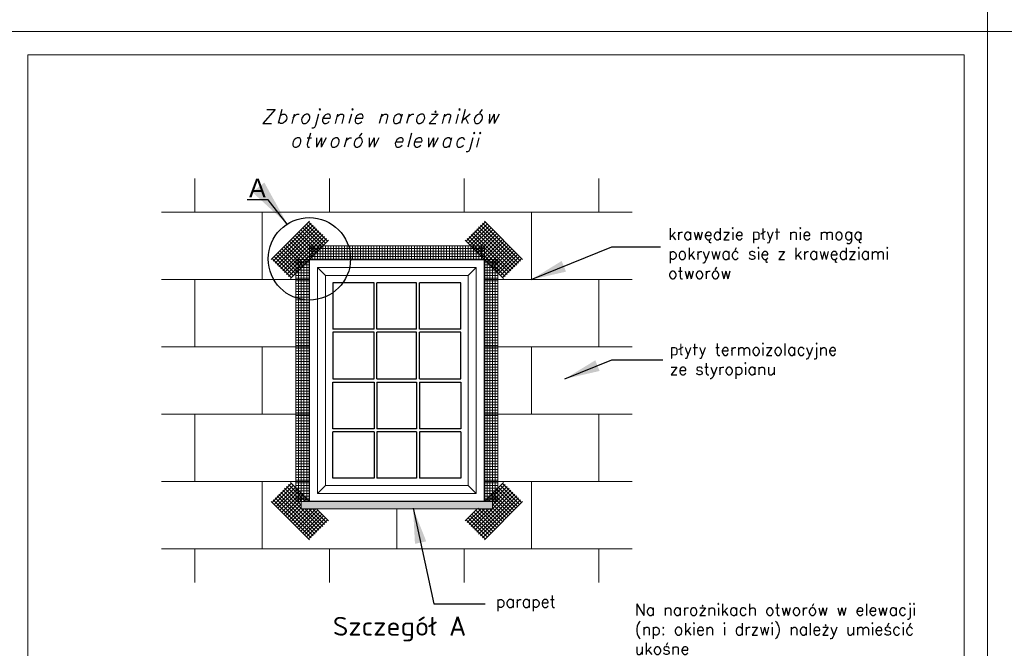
# Model space of a CAD drawing. Header units: millimetres. Extents: x 0 to 152651, y 46550 to 81081.
# Tile 39 of 109: x 137048 to 139151, y 51172 to 52514. Entities that reach past the tile are written whole.
import ezdxf

# ---------------------------------------------------------------- set-up
doc = ezdxf.new("R2010")
doc.units = ezdxf.units.MM
doc.linetypes.add('ACAD_ISO02W100', pattern=[15, 12, -3])
for name, color, linetype, lineweight in [('cienka', 3, 'Continuous', 18), ('linia', 100, 'Continuous', 25), ('przerywa', 100, 'ACAD_ISO02W100', 5)]:
    doc.layers.add(name, color=color, linetype=linetype, lineweight=lineweight)
doc.styles.get("Standard").update_dxf_attribs({"font": 'GOTHIC.TTF'})
doc.styles.add('style1', font='simplex.shx')
doc.styles.add('tekst', font='segoeui.ttf', dxfattribs={"height": 20})
doc.dimstyles.new('RBCT DIM 20', dxfattribs={"dimtxt": 40, "dimasz": 50, "dimexe": 2.5, "dimexo": 150, "dimgap": 25, "dimtad": 1, "dimdec": 0, "dimzin": 1, "dimtxsty": 'style1', "dimcen": 50, "dimclrd": 8, "dimclre": 8, "dimclrt": 2, "dimadec": 0, "dimazin": 0, "dimtfac": 1, "dimtdec": 0, "dimtmove": 0, "dimatfit": 3, "dimfxl": 1, "dimarcsym": 0})

msp = doc.modelspace()

# ---------------------------------------------------------------- hatches: boundary and pattern name
at = {"true_color": 0x000000}
h = msp.add_hatch(dxfattribs=at)
h.set_pattern_fill('DOTS', color=18, scale=1.5, angle=45, style=0)
h.set_pattern_definition([(45, (177181.7184, 44116.1667), (-0.84189901, 2.52569703), [0, -2.38125])])
h.paths.add_polyline_path([(137649.728, 51485.209), (137649.745, 51470.209), (138057.963, 51470.209), (138057.963, 51485.209)])

# ---------------------------------------------------------------- linework, layer by layer
at = {"color": 18, "true_color": 0x000000}
for p, q in [((137717.356, 51952.334), (137717.356, 51853.273)), ((137805.245, 51952.334), (137717.356, 51952.334)), ((137805.245, 51853.273), (137805.245, 51952.334)), ((137895.695, 51952.334), (137811.408, 51952.334)), ((137811.408, 51853.273), (137811.408, 51952.334)), ((137895.695, 51853.273), (137895.695, 51952.334)), ((137901.859, 51853.273), (137901.859, 51952.334)), ((137990.356, 51952.334), (137901.859, 51952.334)), ((137990.356, 51853.273), (137990.356, 51952.334)), ((137805.245, 51853.273), (137717.356, 51853.273)), ((137717.356, 51846.909), (137717.356, 51747.584)), ((137805.245, 51846.909), (137717.356, 51846.909)), ((137805.245, 51747.584), (137805.245, 51846.909)), ((137895.695, 51853.273), (137811.408, 51853.273)), ((137811.408, 51747.584), (137811.408, 51846.909)), ((137895.695, 51846.909), (137811.408, 51846.909)), ((137895.695, 51747.584), (137895.695, 51846.909)), ((137990.356, 51853.273), (137901.859, 51853.273)), ((137901.859, 51747.584), (137901.859, 51846.909)), ((137990.356, 51846.909), (137901.859, 51846.909)), ((137990.356, 51747.584), (137990.356, 51846.909)), ((137717.356, 51747.584), (137805.245, 51747.584)), ((137717.356, 51641.009), (137717.356, 51740.334)), ((137717.356, 51740.334), (137805.245, 51740.334)), ((137805.245, 51740.334), (137805.245, 51641.009)), ((137811.408, 51747.584), (137895.695, 51747.584)), ((137811.408, 51740.334), (137895.695, 51740.334)), ((137811.408, 51740.334), (137811.408, 51641.009)), ((137895.695, 51740.334), (137895.695, 51641.009)), ((137901.859, 51747.584), (137990.356, 51747.584)), ((137901.859, 51740.334), (137901.859, 51641.009)), ((137901.859, 51740.334), (137990.356, 51740.334)), ((137990.356, 51740.334), (137990.356, 51641.009)), ((137805.245, 51641.009), (137717.356, 51641.009)), ((137717.356, 51535.584), (137717.356, 51634.645)), ((137805.245, 51634.645), (137717.356, 51634.645)), ((137805.245, 51634.645), (137805.245, 51535.584)), ((137895.695, 51641.009), (137811.408, 51641.009)), ((137895.695, 51634.645), (137811.408, 51634.645)), ((137811.408, 51634.645), (137811.408, 51535.584)), ((137895.695, 51634.645), (137895.695, 51535.584)), ((137990.356, 51641.009), (137901.859, 51641.009)), ((137901.859, 51634.645), (137901.859, 51535.584)), ((137990.356, 51634.645), (137901.859, 51634.645)), ((137990.356, 51634.645), (137990.356, 51535.584)), ((137805.245, 51535.584), (137717.356, 51535.584)), ((137895.695, 51535.584), (137811.408, 51535.584)), ((137990.356, 51535.584), (137901.859, 51535.584)), ((138065.728, 51485.209), (138040.728, 51485.209)), ((138057.963, 51485.209), (138057.963, 51483.828)), ((138065.728, 51485.209), (138057.963, 51485.209))]:
    msp.add_line(p, q, dxfattribs=at)
at = {"layer": 'cienka', "color": 18, "true_color": 0x000000}
for p, q in [((139115.372, 55459.514), (139115.372, 52489.514)), ((139115.372, 52489.514), (139115.372, 55459.514)), ((139115.372, 52489.514), (139115.372, 55459.514)), ((137015.372, 52489.514), (139115.372, 52489.514)), ((137015.372, 52489.514), (139115.372, 52489.514)), ((139115.372, 52489.514), (139115.372, 49519.514)), ((139115.372, 49519.514), (139115.372, 52489.514)), ((139115.372, 52489.514), (141215.372, 52489.514)), ((139115.372, 52489.514), (141215.372, 52489.514)), ((139115.372, 49519.514), (139115.372, 52489.514)), ((137065.372, 52439.514), (139065.372, 52439.514)), ((137065.372, 49569.514), (137065.372, 52439.514)), ((139065.372, 52439.514), (139065.372, 49569.514))]:
    msp.add_line(p, q, dxfattribs=at)
at = {"layer": 'linia', "color": 18, "lineweight": 5, "true_color": 0x000000}
for p, q in [((137422.603, 52103.334), (137422.603, 52175.209)), ((137422.603, 52175.209), (137422.603, 52103.334)), ((137710.103, 52175.209), (137710.103, 52103.334)), ((137710.103, 52103.334), (137710.103, 52175.209)), ((137710.103, 52175.209), (137710.103, 52103.334)), ((137997.603, 52103.334), (137997.603, 52175.209)), ((137997.603, 52175.209), (137997.603, 52103.334)), ((137997.603, 52175.209), (137997.603, 52103.334)), ((138285.103, 52103.334), (138285.103, 52175.209)), ((138285.103, 52175.209), (138285.103, 52103.334)), ((137351.481, 52103.334), (137710.103, 52103.334)), ((137566.353, 51959.584), (137566.353, 52103.334)), ((137853.853, 52103.334), (137566.353, 52103.334)), ((137853.853, 52103.334), (137566.353, 52103.334)), ((137566.353, 52103.334), (137853.853, 52103.334)), ((137710.103, 52103.334), (137997.603, 52103.334)), ((137710.103, 52103.334), (137997.603, 52103.334)), ((138141.353, 52103.334), (137853.853, 52103.334)), ((138141.353, 52103.334), (137853.853, 52103.334)), ((137853.853, 52103.334), (138141.353, 52103.334)), ((138356.225, 52103.334), (137997.603, 52103.334)), ((137997.603, 52103.334), (138285.103, 52103.334)), ((138141.353, 52103.334), (138141.353, 51959.584)), ((137666.978, 52002.709), (137666.978, 52031.459)), ((137666.978, 52002.709), (137638.228, 52002.709)), ((137666.978, 51996.959), (137638.228, 51996.959)), ((137666.978, 51991.209), (137638.228, 51991.209)), ((137666.978, 52002.709), (137666.978, 51485.209)), ((137666.978, 52002.709), (137666.978, 51485.209)), ((138040.728, 52002.709), (137666.978, 52002.709)), ((138040.728, 51485.209), (138040.728, 52002.709)), ((137666.978, 51985.459), (137638.228, 51985.459)), ((137684.228, 51985.459), (137701.478, 51968.209)), ((138023.478, 51985.459), (138006.228, 51968.209)), ((137351.481, 51959.584), (137666.978, 51959.584)), ((137422.603, 51815.834), (137422.603, 51959.584)), ((138356.225, 51959.584), (138040.728, 51959.584)), ((138285.103, 51815.834), (138285.103, 51959.584)), ((138285.103, 51959.584), (138285.103, 51815.834)), ((137666.978, 51815.834), (137351.481, 51815.834)), ((137566.353, 51672.084), (137566.353, 51815.834)), ((138040.728, 51815.834), (138356.225, 51815.834)), ((138285.103, 51815.834), (138040.728, 51815.834)), ((138040.728, 51815.834), (138141.353, 51815.834)), ((138141.353, 51815.834), (138141.353, 51672.084)), ((137351.481, 51672.084), (137666.978, 51672.084)), ((137422.603, 51528.334), (137422.603, 51672.084)), ((137666.978, 51672.084), (137566.353, 51672.084)), ((137666.978, 51672.084), (137566.353, 51672.084)), ((138356.225, 51672.084), (138040.728, 51672.084)), ((138040.728, 51672.084), (138285.103, 51672.084)), ((138141.353, 51672.084), (138040.728, 51672.084)), ((138141.353, 51672.084), (138040.728, 51672.084)), ((138285.103, 51672.084), (138285.103, 51528.334)), ((138285.103, 51528.334), (138285.103, 51672.084)), ((137666.978, 51528.334), (137351.481, 51528.334)), ((137566.353, 51384.584), (137566.353, 51528.334)), ((138040.728, 51528.334), (138356.225, 51528.334)), ((138285.103, 51528.334), (138040.728, 51528.334)), ((138040.728, 51528.334), (138141.353, 51528.334)), ((138141.353, 51528.334), (138141.353, 51384.584)), ((137684.228, 51502.459), (137701.478, 51519.709)), ((138023.478, 51502.459), (138006.228, 51519.709)), ((137666.978, 51485.209), (138040.728, 51485.209)), ((137666.978, 51485.209), (138040.728, 51485.209)), ((137853.853, 51384.584), (137853.853, 51470.209)), ((137853.853, 51470.209), (137853.853, 51384.584)), ((137351.481, 51384.584), (137710.103, 51384.584)), ((137422.603, 51312.709), (137422.603, 51384.584)), ((137422.603, 51384.584), (137422.603, 51312.709)), ((137853.853, 51384.584), (137566.353, 51384.584)), ((137853.853, 51384.584), (137566.353, 51384.584)), ((137710.103, 51384.584), (137997.603, 51384.584)), ((137710.103, 51384.584), (137997.603, 51384.584)), ((137710.103, 51312.709), (137710.103, 51384.584)), ((137710.103, 51384.584), (137710.103, 51312.709)), ((137710.103, 51312.709), (137710.103, 51384.584)), ((138141.353, 51384.584), (137853.853, 51384.584)), ((138141.353, 51384.584), (137853.853, 51384.584)), ((138356.225, 51384.584), (137997.603, 51384.584)), ((137997.603, 51384.584), (138285.103, 51384.584)), ((137997.603, 51312.709), (137997.603, 51384.584)), ((137997.603, 51312.709), (137997.603, 51384.584)), ((137997.603, 51384.584), (137997.603, 51312.709)), ((138285.103, 51312.709), (138285.103, 51384.584)), ((138285.103, 51384.584), (138285.103, 51312.709))]:
    msp.add_line(p, q, dxfattribs=at)
at = {"layer": 'linia', "color": 18, "lineweight": 0, "true_color": 0x000000}
for p, q in [((137666.978, 52084.026), (137585.661, 52002.709)), ((137671.044, 52079.96), (137589.727, 51998.643)), ((137675.11, 52075.895), (137593.793, 51994.577)), ((137656.831, 52073.879), (137697.49, 52033.22)), ((137660.897, 52077.945), (137701.555, 52037.286)), ((137664.963, 52082.011), (137705.621, 52041.352)), ((138042.744, 52082.011), (138002.085, 52041.352)), ((138046.809, 52077.945), (138006.151, 52037.286)), ((138050.875, 52073.879), (138010.217, 52033.22)), ((138032.596, 52075.895), (138113.914, 51994.577)), ((138036.662, 52079.96), (138117.98, 51998.643)), ((138040.728, 52084.026), (138122.045, 52002.709)), ((137679.176, 52071.829), (137597.858, 51990.511)), ((137683.242, 52067.763), (137601.924, 51986.445)), ((137687.307, 52063.697), (137605.99, 51982.38)), ((137687.307, 52063.697), (137605.99, 51982.38)), ((137691.373, 52059.631), (137610.056, 51978.314)), ((137695.439, 52055.565), (137614.122, 51974.248)), ((137699.505, 52051.499), (137618.188, 51970.182)), ((137636.502, 52053.55), (137677.16, 52012.891)), ((137640.567, 52057.616), (137681.226, 52016.957)), ((137644.633, 52061.681), (137685.292, 52021.023)), ((137648.699, 52065.747), (137689.358, 52025.089)), ((137652.765, 52069.813), (137693.424, 52029.155)), ((138008.201, 52051.499), (138089.518, 51970.182)), ((138012.267, 52055.565), (138093.584, 51974.248)), ((138054.941, 52069.813), (138014.283, 52029.155)), ((138016.333, 52059.631), (138097.65, 51978.314)), ((138059.007, 52065.747), (138018.348, 52025.089)), ((138020.399, 52063.697), (138101.716, 51982.38)), ((138020.399, 52063.697), (138101.716, 51982.38)), ((138063.073, 52061.681), (138022.414, 52021.023)), ((138024.465, 52067.763), (138105.782, 51986.445)), ((138067.139, 52057.616), (138026.48, 52016.957)), ((138028.53, 52071.829), (138109.848, 51990.511)), ((138071.205, 52053.55), (138030.546, 52012.891)), ((137616.172, 52033.22), (137656.831, 51992.562)), ((137620.238, 52037.286), (137660.897, 51996.628)), ((137703.571, 52047.433), (137622.254, 51966.116)), ((137624.304, 52041.352), (137664.963, 52000.693)), ((137707.637, 52043.368), (137626.319, 51962.05)), ((137707.637, 52043.368), (137626.319, 51962.05)), ((137628.37, 52045.418), (137669.028, 52004.759)), ((137632.436, 52049.484), (137673.094, 52008.825)), ((137666.978, 52031.459), (138040.728, 52031.459)), ((137672.728, 52002.709), (137672.728, 52031.459)), ((137678.478, 52002.709), (137678.478, 52031.459)), ((137684.228, 52002.709), (137684.228, 52031.459)), ((137689.978, 52002.709), (137689.978, 52031.459)), ((137695.728, 52002.709), (137695.728, 52031.459)), ((137695.728, 52002.709), (137695.728, 52031.459)), ((137701.478, 52002.709), (137701.478, 52031.459)), ((137707.228, 52002.709), (137707.228, 52031.459)), ((137712.978, 52002.709), (137712.978, 52031.459)), ((137718.728, 52002.709), (137718.728, 52031.459)), ((137724.478, 52002.709), (137724.478, 52031.459)), ((137724.478, 52002.709), (137724.478, 52031.459)), ((137730.228, 52002.709), (137730.228, 52031.459)), ((137735.978, 52002.709), (137735.978, 52031.459)), ((137741.728, 52002.709), (137741.728, 52031.459)), ((137747.478, 52002.709), (137747.478, 52031.459)), ((137753.228, 52002.709), (137753.228, 52031.459)), ((137753.228, 52002.709), (137753.228, 52031.459)), ((137758.978, 52002.709), (137758.978, 52031.459)), ((137764.728, 52002.709), (137764.728, 52031.459)), ((137770.478, 52002.709), (137770.478, 52031.459)), ((137776.228, 52002.709), (137776.228, 52031.459)), ((137781.978, 52002.709), (137781.978, 52031.459)), ((137781.978, 52002.709), (137781.978, 52031.459)), ((137787.728, 52002.709), (137787.728, 52031.459)), ((137793.478, 52002.709), (137793.478, 52031.459)), ((137799.228, 52002.709), (137799.228, 52031.459)), ((137804.978, 52002.709), (137804.978, 52031.459)), ((137810.728, 52002.709), (137810.728, 52031.459)), ((137810.728, 52002.709), (137810.728, 52031.459)), ((137816.478, 52002.709), (137816.478, 52031.459)), ((137822.228, 52002.709), (137822.228, 52031.459)), ((137827.978, 52002.709), (137827.978, 52031.459)), ((137833.728, 52002.709), (137833.728, 52031.459)), ((137839.478, 52002.709), (137839.478, 52031.459)), ((137839.478, 52002.709), (137839.478, 52031.459)), ((137845.228, 52002.709), (137845.228, 52031.459)), ((137850.978, 52002.709), (137850.978, 52031.459)), ((137856.728, 52002.709), (137856.728, 52031.459)), ((137862.478, 52002.709), (137862.478, 52031.459)), ((137868.228, 52002.709), (137868.228, 52031.459)), ((137868.228, 52002.709), (137868.228, 52031.459)), ((137873.978, 52002.709), (137873.978, 52031.459)), ((137879.728, 52002.709), (137879.728, 52031.459)), ((137885.478, 52002.709), (137885.478, 52031.459)), ((137891.228, 52002.709), (137891.228, 52031.459)), ((137896.978, 52002.709), (137896.978, 52031.459)), ((137896.978, 52002.709), (137896.978, 52031.459)), ((137902.728, 52002.709), (137902.728, 52031.459)), ((137908.478, 52002.709), (137908.478, 52031.459)), ((137914.228, 52002.709), (137914.228, 52031.459)), ((137919.978, 52002.709), (137919.978, 52031.459)), ((137919.978, 52002.709), (137919.978, 52031.459)), ((137925.728, 52002.709), (137925.728, 52031.459)), ((137925.728, 52002.709), (137925.728, 52031.459)), ((137925.728, 52002.709), (137925.728, 52031.459)), ((137931.478, 52002.709), (137931.478, 52031.459)), ((137931.478, 52002.709), (137931.478, 52031.459)), ((137937.228, 52002.709), (137937.228, 52031.459)), ((137937.228, 52002.709), (137937.228, 52031.459)), ((137942.978, 52002.709), (137942.978, 52031.459)), ((137942.978, 52002.709), (137942.978, 52031.459)), ((137948.728, 52002.709), (137948.728, 52031.459)), ((137948.728, 52002.709), (137948.728, 52031.459)), ((137948.728, 52002.709), (137948.728, 52031.459)), ((137954.478, 52002.709), (137954.478, 52031.459)), ((137954.478, 52002.709), (137954.478, 52031.459)), ((137954.478, 52002.709), (137954.478, 52031.459)), ((137960.228, 52002.709), (137960.228, 52031.459)), ((137960.228, 52002.709), (137960.228, 52031.459)), ((137965.978, 52002.709), (137965.978, 52031.459)), ((137965.978, 52002.709), (137965.978, 52031.459)), ((137971.728, 52002.709), (137971.728, 52031.459)), ((137971.728, 52002.709), (137971.728, 52031.459)), ((137977.478, 52002.709), (137977.478, 52031.459)), ((137977.478, 52002.709), (137977.478, 52031.459)), ((137977.478, 52002.709), (137977.478, 52031.459)), ((137983.228, 52002.709), (137983.228, 52031.459)), ((137983.228, 52002.709), (137983.228, 52031.459)), ((137983.228, 52002.709), (137983.228, 52031.459)), ((137988.978, 52002.709), (137988.978, 52031.459)), ((137988.978, 52002.709), (137988.978, 52031.459)), ((137994.728, 52002.709), (137994.728, 52031.459)), ((137994.728, 52002.709), (137994.728, 52031.459)), ((138000.069, 52043.368), (138081.387, 51962.05)), ((138000.069, 52043.368), (138081.387, 51962.05)), ((138000.478, 52002.709), (138000.478, 52031.459)), ((138000.478, 52002.709), (138000.478, 52031.459)), ((138004.135, 52047.433), (138085.453, 51966.116)), ((138006.228, 52002.709), (138006.228, 52031.459)), ((138006.228, 52002.709), (138006.228, 52031.459)), ((138006.228, 52002.709), (138006.228, 52031.459)), ((138011.978, 52002.709), (138011.978, 52031.459)), ((138011.978, 52002.709), (138011.978, 52031.459)), ((138017.728, 52002.709), (138017.728, 52031.459)), ((138023.478, 52002.709), (138023.478, 52031.459)), ((138029.228, 52002.709), (138029.228, 52031.459)), ((138075.27, 52049.484), (138034.612, 52008.825)), ((138034.978, 52002.709), (138034.978, 52031.459)), ((138079.336, 52045.418), (138038.678, 52004.759)), ((138040.728, 52002.709), (138040.728, 52031.459)), ((138083.402, 52041.352), (138042.744, 52000.693)), ((138087.468, 52037.286), (138046.809, 51996.628)), ((138091.534, 52033.22), (138050.875, 51992.562)), ((137595.843, 52012.891), (137636.502, 51972.232)), ((137599.909, 52016.957), (137640.567, 51976.298)), ((137603.975, 52021.023), (137644.633, 51980.364)), ((137608.041, 52025.089), (137648.699, 51984.43)), ((137612.106, 52029.155), (137652.765, 51988.496)), ((137666.978, 52025.709), (138040.728, 52025.709)), ((137666.978, 52019.959), (138040.728, 52019.959)), ((137666.978, 52014.209), (138040.728, 52014.209)), ((138095.6, 52029.155), (138054.941, 51988.496)), ((138099.666, 52025.089), (138059.007, 51984.43)), ((138103.732, 52021.023), (138063.073, 51980.364)), ((138107.797, 52016.957), (138067.139, 51976.298)), ((138111.863, 52012.891), (138071.205, 51972.232)), ((137587.711, 52004.759), (137628.37, 51964.101)), ((137591.777, 52008.825), (137632.436, 51968.167)), ((137638.228, 52002.709), (137638.228, 51485.209)), ((137643.978, 52002.709), (137643.978, 51485.209)), ((137649.728, 52002.709), (137649.728, 51485.209)), ((137655.478, 52002.709), (137655.478, 51485.209)), ((137661.228, 52002.709), (137661.228, 51485.209)), ((137666.978, 52008.459), (138040.728, 52008.459)), ((138040.728, 52002.709), (138069.478, 52002.709)), ((138040.728, 51996.959), (138069.478, 51996.959)), ((138040.728, 51991.209), (138069.478, 51991.209)), ((138046.478, 52002.709), (138046.478, 51485.209)), ((138052.228, 52002.709), (138052.228, 51485.209)), ((138057.978, 52002.709), (138057.978, 51485.209)), ((138063.728, 52002.709), (138063.728, 51485.209)), ((138069.478, 52002.709), (138069.478, 51485.209)), ((138115.929, 52008.825), (138075.27, 51968.167)), ((138119.995, 52004.759), (138079.336, 51964.101)), ((137666.978, 51979.709), (137638.228, 51979.709)), ((137666.978, 51973.959), (137638.228, 51973.959)), ((137666.978, 51973.959), (137638.228, 51973.959)), ((137666.978, 51968.209), (137638.228, 51968.209)), ((138040.728, 51985.459), (138069.478, 51985.459)), ((138040.728, 51979.709), (138069.478, 51979.709)), ((138040.728, 51973.959), (138069.478, 51973.959)), ((138040.728, 51973.959), (138069.478, 51973.959)), ((138040.728, 51968.209), (138069.478, 51968.209)), ((137666.978, 51962.459), (137638.228, 51962.459)), ((137666.978, 51956.709), (137638.228, 51956.709)), ((137666.978, 51950.959), (137638.228, 51950.959)), ((138040.728, 51962.459), (138069.478, 51962.459)), ((138040.728, 51956.709), (138069.478, 51956.709)), ((138040.728, 51950.959), (138069.478, 51950.959)), ((137666.978, 51945.209), (137638.228, 51945.209)), ((137666.978, 51945.209), (137638.228, 51945.209)), ((137666.978, 51939.459), (137638.228, 51939.459)), ((137666.978, 51933.709), (137638.228, 51933.709)), ((137666.978, 51927.959), (137638.228, 51927.959)), ((138040.728, 51945.209), (138069.478, 51945.209)), ((138040.728, 51945.209), (138069.478, 51945.209)), ((138040.728, 51939.459), (138069.478, 51939.459)), ((138040.728, 51933.709), (138069.478, 51933.709)), ((138040.728, 51927.959), (138069.478, 51927.959)), ((137666.978, 51922.209), (137638.228, 51922.209)), ((137666.978, 51916.459), (137638.228, 51916.459)), ((137666.978, 51916.459), (137638.228, 51916.459)), ((137666.978, 51910.709), (137638.228, 51910.709)), ((137666.978, 51904.959), (137638.228, 51904.959)), ((138040.728, 51922.209), (138069.478, 51922.209)), ((138040.728, 51916.459), (138069.478, 51916.459)), ((138040.728, 51916.459), (138069.478, 51916.459)), ((138040.728, 51910.709), (138069.478, 51910.709)), ((138040.728, 51904.959), (138069.478, 51904.959)), ((137666.978, 51899.209), (137638.228, 51899.209)), ((137666.978, 51893.459), (137638.228, 51893.459)), ((137666.978, 51887.709), (137638.228, 51887.709)), ((137666.978, 51887.709), (137638.228, 51887.709)), ((138040.728, 51899.209), (138069.478, 51899.209)), ((138040.728, 51893.459), (138069.478, 51893.459)), ((138040.728, 51887.709), (138069.478, 51887.709)), ((138040.728, 51887.709), (138069.478, 51887.709)), ((137666.978, 51881.959), (137638.228, 51881.959)), ((137666.978, 51876.209), (137638.228, 51876.209)), ((137666.978, 51870.459), (137638.228, 51870.459)), ((137666.978, 51864.709), (137638.228, 51864.709)), ((138040.728, 51881.959), (138069.478, 51881.959)), ((138040.728, 51876.209), (138069.478, 51876.209)), ((138040.728, 51870.459), (138069.478, 51870.459)), ((138040.728, 51864.709), (138069.478, 51864.709)), ((137666.978, 51858.959), (137638.228, 51858.959)), ((137666.978, 51858.959), (137638.228, 51858.959)), ((137666.978, 51853.209), (137638.228, 51853.209)), ((137666.978, 51847.459), (137638.228, 51847.459)), ((137666.978, 51841.709), (137638.228, 51841.709)), ((138040.728, 51858.959), (138069.478, 51858.959)), ((138040.728, 51858.959), (138069.478, 51858.959)), ((138040.728, 51853.209), (138069.478, 51853.209)), ((138040.728, 51847.459), (138069.478, 51847.459)), ((138040.728, 51841.709), (138069.478, 51841.709)), ((137666.978, 51835.959), (137638.228, 51835.959)), ((137666.978, 51830.209), (137638.228, 51830.209)), ((137666.978, 51830.209), (137638.228, 51830.209)), ((137666.978, 51824.459), (137638.228, 51824.459)), ((138040.728, 51835.959), (138069.478, 51835.959)), ((138040.728, 51830.209), (138069.478, 51830.209)), ((138040.728, 51830.209), (138069.478, 51830.209)), ((138040.728, 51824.459), (138069.478, 51824.459)), ((137666.978, 51818.709), (137638.228, 51818.709)), ((137666.978, 51812.959), (137638.228, 51812.959)), ((137666.978, 51807.209), (137638.228, 51807.209)), ((137666.978, 51801.459), (137638.228, 51801.459)), ((137666.978, 51801.459), (137638.228, 51801.459)), ((138040.728, 51818.709), (138069.478, 51818.709)), ((138040.728, 51812.959), (138069.478, 51812.959)), ((138040.728, 51807.209), (138069.478, 51807.209)), ((138040.728, 51801.459), (138069.478, 51801.459)), ((138040.728, 51801.459), (138069.478, 51801.459)), ((137666.978, 51795.709), (137638.228, 51795.709)), ((137666.978, 51789.959), (137638.228, 51789.959)), ((137666.978, 51784.209), (137638.228, 51784.209)), ((137666.978, 51778.459), (137638.228, 51778.459)), ((138040.728, 51795.709), (138069.478, 51795.709)), ((138040.728, 51789.959), (138069.478, 51789.959)), ((138040.728, 51784.209), (138069.478, 51784.209)), ((138040.728, 51778.459), (138069.478, 51778.459)), ((137666.978, 51772.709), (137638.228, 51772.709)), ((137666.978, 51772.709), (137638.228, 51772.709)), ((137666.978, 51766.959), (137638.228, 51766.959)), ((137666.978, 51761.209), (137638.228, 51761.209)), ((138040.728, 51772.709), (138069.478, 51772.709)), ((138040.728, 51772.709), (138069.478, 51772.709)), ((138040.728, 51766.959), (138069.478, 51766.959)), ((138040.728, 51761.209), (138069.478, 51761.209)), ((137666.978, 51755.459), (137638.228, 51755.459)), ((137666.978, 51749.709), (137638.228, 51749.709)), ((137666.978, 51743.959), (137638.228, 51743.959)), ((137666.978, 51743.959), (137638.228, 51743.959)), ((137666.978, 51738.209), (137638.228, 51738.209)), ((138040.728, 51755.459), (138069.478, 51755.459)), ((138040.728, 51749.709), (138069.478, 51749.709)), ((138040.728, 51743.959), (138069.478, 51743.959)), ((138040.728, 51743.959), (138069.478, 51743.959)), ((138040.728, 51738.209), (138069.478, 51738.209)), ((137666.978, 51732.459), (137638.228, 51732.459)), ((137666.978, 51726.709), (137638.228, 51726.709)), ((137666.978, 51720.959), (137638.228, 51720.959)), ((137666.978, 51715.209), (137638.228, 51715.209)), ((137666.978, 51715.209), (137638.228, 51715.209)), ((138040.728, 51732.459), (138069.478, 51732.459)), ((138040.728, 51726.709), (138069.478, 51726.709)), ((138040.728, 51720.959), (138069.478, 51720.959)), ((138040.728, 51715.209), (138069.478, 51715.209)), ((138040.728, 51715.209), (138069.478, 51715.209)), ((137666.978, 51709.459), (137638.228, 51709.459)), ((137666.978, 51703.709), (137638.228, 51703.709)), ((137666.978, 51697.959), (137638.228, 51697.959)), ((138040.728, 51709.459), (138069.478, 51709.459)), ((138040.728, 51703.709), (138069.478, 51703.709)), ((138040.728, 51697.959), (138069.478, 51697.959)), ((137666.978, 51692.209), (137638.228, 51692.209)), ((137666.978, 51686.459), (137638.228, 51686.459)), ((137666.978, 51686.459), (137638.228, 51686.459)), ((137666.978, 51680.709), (137638.228, 51680.709)), ((137666.978, 51674.959), (137638.228, 51674.959)), ((138040.728, 51692.209), (138069.478, 51692.209)), ((138040.728, 51686.459), (138069.478, 51686.459)), ((138040.728, 51686.459), (138069.478, 51686.459)), ((138040.728, 51680.709), (138069.478, 51680.709)), ((138040.728, 51674.959), (138069.478, 51674.959)), ((137666.978, 51669.209), (137638.228, 51669.209)), ((137666.978, 51663.459), (137638.228, 51663.459)), ((137666.978, 51657.709), (137638.228, 51657.709)), ((137666.978, 51657.709), (137638.228, 51657.709)), ((137666.978, 51651.959), (137638.228, 51651.959)), ((138040.728, 51669.209), (138069.478, 51669.209)), ((138040.728, 51663.459), (138069.478, 51663.459)), ((138040.728, 51657.709), (138069.478, 51657.709)), ((138040.728, 51657.709), (138069.478, 51657.709)), ((138040.728, 51651.959), (138069.478, 51651.959)), ((137666.978, 51646.209), (137638.228, 51646.209)), ((137666.978, 51640.459), (137638.228, 51640.459)), ((137666.978, 51634.709), (137638.228, 51634.709)), ((138040.728, 51646.209), (138069.478, 51646.209)), ((138040.728, 51640.459), (138069.478, 51640.459)), ((138040.728, 51634.709), (138069.478, 51634.709)), ((137666.978, 51628.959), (137638.228, 51628.959)), ((137666.978, 51628.959), (137638.228, 51628.959)), ((137666.978, 51623.209), (137638.228, 51623.209)), ((137666.978, 51617.459), (137638.228, 51617.459)), ((137666.978, 51611.709), (137638.228, 51611.709)), ((138040.728, 51628.959), (138069.478, 51628.959)), ((138040.728, 51628.959), (138069.478, 51628.959)), ((138040.728, 51623.209), (138069.478, 51623.209)), ((138040.728, 51617.459), (138069.478, 51617.459)), ((138040.728, 51611.709), (138069.478, 51611.709)), ((137666.978, 51605.959), (137638.228, 51605.959)), ((137666.978, 51600.209), (137638.228, 51600.209)), ((137666.978, 51600.209), (137638.228, 51600.209)), ((137666.978, 51594.459), (137638.228, 51594.459)), ((137666.978, 51588.709), (137638.228, 51588.709)), ((138040.728, 51605.959), (138069.478, 51605.959)), ((138040.728, 51600.209), (138069.478, 51600.209)), ((138040.728, 51600.209), (138069.478, 51600.209)), ((138040.728, 51594.459), (138069.478, 51594.459)), ((138040.728, 51588.709), (138069.478, 51588.709)), ((137666.978, 51582.959), (137638.228, 51582.959)), ((137666.978, 51577.209), (137638.228, 51577.209)), ((137666.978, 51571.459), (137638.228, 51571.459)), ((137666.978, 51571.459), (137638.228, 51571.459)), ((138040.728, 51582.959), (138069.478, 51582.959)), ((138040.728, 51577.209), (138069.478, 51577.209)), ((138040.728, 51571.459), (138069.478, 51571.459)), ((138040.728, 51571.459), (138069.478, 51571.459)), ((137666.978, 51565.709), (137638.228, 51565.709)), ((137666.978, 51559.959), (137638.228, 51559.959)), ((137666.978, 51554.209), (137638.228, 51554.209)), ((137666.978, 51548.459), (137638.228, 51548.459)), ((138040.728, 51565.709), (138069.478, 51565.709)), ((138040.728, 51559.959), (138069.478, 51559.959)), ((138040.728, 51554.209), (138069.478, 51554.209)), ((138040.728, 51548.459), (138069.478, 51548.459)), ((137666.978, 51485.209), (137626.319, 51525.868)), ((137666.978, 51485.209), (137626.319, 51525.868)), ((137666.978, 51542.709), (137638.228, 51542.709)), ((137666.978, 51542.709), (137638.228, 51542.709)), ((137666.978, 51536.959), (137638.228, 51536.959)), ((137666.978, 51531.209), (137638.228, 51531.209)), ((138040.728, 51542.709), (138069.478, 51542.709)), ((138040.728, 51542.709), (138069.478, 51542.709)), ((138040.728, 51536.959), (138069.478, 51536.959)), ((138040.728, 51531.209), (138069.478, 51531.209)), ((138040.728, 51485.209), (138081.387, 51525.868)), ((138040.728, 51485.209), (138081.387, 51525.868)), ((137587.711, 51483.159), (137628.37, 51523.817)), ((137591.777, 51479.093), (137632.436, 51519.751)), ((137595.843, 51475.027), (137636.502, 51515.685)), ((137599.909, 51470.961), (137640.567, 51511.62)), ((137603.975, 51466.895), (137644.633, 51507.554)), ((137687.307, 51424.221), (137605.99, 51505.538)), ((137687.307, 51424.221), (137605.99, 51505.538)), ((137641.978, 51477.682), (137610.056, 51509.604)), ((137649.736, 51478.056), (137614.122, 51513.67)), ((137650.715, 51485.209), (137618.188, 51517.736)), ((137658.846, 51485.209), (137622.254, 51521.802)), ((137666.978, 51525.459), (137638.228, 51525.459)), ((137666.978, 51519.709), (137638.228, 51519.709)), ((137666.978, 51513.959), (137638.228, 51513.959)), ((137666.978, 51513.959), (137638.228, 51513.959)), ((137666.978, 51508.209), (137638.228, 51508.209)), ((138020.399, 51424.221), (138101.716, 51505.538)), ((138020.399, 51424.221), (138101.716, 51505.538)), ((138040.728, 51525.459), (138069.478, 51525.459)), ((138040.728, 51519.709), (138069.478, 51519.709)), ((138040.728, 51513.959), (138069.478, 51513.959)), ((138040.728, 51513.959), (138069.478, 51513.959)), ((138040.728, 51508.209), (138069.478, 51508.209)), ((138048.86, 51485.209), (138085.453, 51521.802)), ((138056.992, 51485.209), (138089.518, 51517.736)), ((138057.963, 51478.049), (138093.584, 51513.67)), ((138103.732, 51466.895), (138063.073, 51507.554)), ((138065.728, 51477.682), (138097.65, 51509.604)), ((138107.797, 51470.961), (138067.139, 51511.62)), ((138111.863, 51475.027), (138071.205, 51515.685)), ((138115.929, 51479.093), (138075.27, 51519.751)), ((138119.995, 51483.159), (138079.336, 51523.817)), ((137666.978, 51403.892), (137585.661, 51485.209)), ((137671.044, 51407.958), (137589.727, 51489.275)), ((137675.11, 51412.023), (137593.793, 51493.341)), ((137679.176, 51416.089), (137597.858, 51497.407)), ((137683.242, 51420.155), (137601.924, 51501.472)), ((137608.041, 51462.829), (137648.699, 51503.488)), ((137612.106, 51458.763), (137652.765, 51499.422)), ((137616.172, 51454.698), (137646.684, 51485.209)), ((137666.978, 51502.459), (137638.228, 51502.459)), ((137666.978, 51496.709), (137638.228, 51496.709)), ((137666.978, 51490.959), (137638.228, 51490.959)), ((137666.978, 51485.209), (137638.228, 51485.209)), ((137666.978, 51485.209), (137638.228, 51485.209)), ((137646.684, 51485.209), (137656.831, 51495.356)), ((137654.815, 51485.209), (137660.897, 51491.29)), ((137662.947, 51485.209), (137664.963, 51487.224)), ((138024.465, 51420.155), (138105.782, 51501.472)), ((138028.53, 51416.089), (138109.848, 51497.407)), ((138032.596, 51412.023), (138113.914, 51493.341)), ((138036.662, 51407.958), (138117.98, 51489.275)), ((138040.728, 51502.459), (138069.478, 51502.459)), ((138040.728, 51496.709), (138069.478, 51496.709)), ((138040.728, 51490.959), (138069.478, 51490.959)), ((138040.728, 51403.892), (138122.045, 51485.209)), ((138040.728, 51485.209), (138069.478, 51485.209)), ((138044.759, 51485.209), (138042.744, 51487.224)), ((138052.891, 51485.209), (138046.809, 51491.29)), ((138067.139, 51479.093), (138050.875, 51495.356)), ((138095.6, 51458.763), (138054.941, 51499.422)), ((138099.666, 51462.829), (138059.007, 51503.488)), ((137620.238, 51450.632), (137649.734, 51480.127)), ((137624.304, 51446.566), (137649.743, 51472.005)), ((137628.37, 51442.5), (137656.079, 51470.209)), ((137632.436, 51438.434), (137664.211, 51470.209)), ((137636.502, 51434.368), (137672.342, 51470.209)), ((137691.373, 51428.287), (137640.567, 51479.093)), ((137640.567, 51430.302), (137680.474, 51470.209)), ((137644.633, 51426.236), (137685.292, 51466.895)), ((137648.699, 51422.171), (137689.358, 51462.829)), ((137695.439, 51432.353), (137657.583, 51470.209)), ((137699.505, 51436.419), (137665.715, 51470.209)), ((137703.571, 51440.484), (137673.846, 51470.209)), ((137707.637, 51444.55), (137681.978, 51470.209)), ((137707.637, 51444.55), (137681.978, 51470.209)), ((138000.069, 51444.55), (138025.728, 51470.209)), ((138000.069, 51444.55), (138025.728, 51470.209)), ((138004.135, 51440.484), (138033.86, 51470.209)), ((138008.201, 51436.419), (138041.992, 51470.209)), ((138012.267, 51432.353), (138050.123, 51470.209)), ((138016.333, 51428.287), (138067.139, 51479.093)), ((138059.007, 51422.171), (138018.348, 51462.829)), ((138063.073, 51426.236), (138022.414, 51466.895)), ((138067.139, 51430.302), (138026.48, 51470.961)), ((138071.205, 51434.368), (138035.364, 51470.209)), ((138075.27, 51438.434), (138043.496, 51470.209)), ((138079.336, 51442.5), (138051.627, 51470.209)), ((138087.468, 51450.632), (138057.963, 51480.137)), ((138083.402, 51446.566), (138057.963, 51472.005)), ((138091.534, 51454.698), (138065.728, 51480.503)), ((137652.765, 51418.105), (137693.424, 51458.763)), ((137656.831, 51414.039), (137697.49, 51454.698)), ((137660.897, 51409.973), (137701.555, 51450.632)), ((137664.963, 51405.907), (137705.621, 51446.566)), ((138042.744, 51405.907), (138002.085, 51446.566)), ((138046.809, 51409.973), (138006.151, 51450.632)), ((138050.875, 51414.039), (138010.217, 51454.698)), ((138054.941, 51418.105), (138014.283, 51458.763))]:
    msp.add_line(p, q, dxfattribs=at)
at = {"layer": 'linia', "color": 18, "lineweight": 30, "true_color": 0x000000}
for p, q in [((138040.728, 52002.709), (137666.978, 52002.709)), ((138040.728, 52002.709), (138040.728, 51485.209)), ((138040.728, 51485.209), (138040.728, 52002.709))]:
    msp.add_line(p, q, dxfattribs=at)
msp.add_lwpolyline([(137666.978, 52002.709), (138040.728, 52002.709), (138040.728, 51485.209), (137666.978, 51485.209), (137666.978, 52002.709)], dxfattribs=at)
at = {"layer": 'linia', "color": 18, "lineweight": 5, "true_color": 0x000000}
for points in [[(137684.228, 51985.459), (138023.478, 51985.459), (138023.478, 51502.459), (137684.228, 51502.459)], [(137701.478, 51968.209), (138006.228, 51968.209), (138006.228, 51519.709), (137701.478, 51519.709)]]:
    msp.add_lwpolyline(points, close=True, dxfattribs=at)
msp.add_lwpolyline([(137649.728, 51485.209), (137649.745, 51470.209), (138057.963, 51470.209), (138057.963, 51485.209), (137649.728, 51485.209), (137649.745, 51470.209)], dxfattribs=at)
at = {"layer": 'linia', "color": 18, "true_color": 0x000000}
msp.add_circle((137666.941, 52003.74), 87.964, dxfattribs=at)

# ---------------------------------------------------------------- texts
at = {"layer": 'cienka', "color": 18, "linetype": 'Continuous', "true_color": 0x000000, "insert": (137539.684, 52322.493), "char_height": 40, "width": 676.25413, "attachment_point": 1, "style": 'tekst'}
msp.add_mtext('\\A1;\\pxi0.60987;{\\Fromans|c238;\\H0.75x;\\Q15;\\T1.2;Zbrojenie narożników \\P\\pi2.1414;otworów elewacji\\fTimes New Roman|b0|i0|c238|p18;\\H1.37653x; }', dxfattribs=at)
at = {"layer": 'cienka', "color": 18, "true_color": 0x000000, "insert": (138361.833, 51267.089), "char_height": 25, "width": 671.3235, "attachment_point": 1}
msp.add_mtext('\\pxt64;{\\Fromans|c0;Na narożnikach otworów w elewacji (np: okien i drzwi) należy umieścić ukośne\\P(pod kątem 45 stopni) dodatkowe kawałki siatki o wym. co najmniej 20 x 30 cm.\\PSiatka ta stanowi zabezpieczenie przed powstaniem ukośnych rys zaczynających się w narożach otworów.}', dxfattribs=at)
at = {"layer": 'linia', "color": 18, "true_color": 0x000000, "char_height": 40, "attachment_point": 1}
for s, insert, width in [('A', (137538.173, 52175.094), 248.59858), ('{\\Fromans|c0;Szczegół A}', (137717.321, 51239.054), 432.39531)]:
    msp.add_mtext(s, dxfattribs=dict(at, insert=insert, width=width))
at = {"layer": 'przerywa', "color": 18, "true_color": 0x000000, "char_height": 25, "width": 974.69549, "attachment_point": 1}
for s, insert in [('{\\Fromans|c0;krawędzie płyt nie mogą\\Ppokrywać się z krawędziami\\Potworów}', (138433.155, 52069.299)), ('{\\Fromans|c238;płyty termoizolacyjne\\Pze styropianu}', (138436.551, 51822.693)), ('{\\Fromans|c238;parapet}', (138065.516, 51284.497))]:
    msp.add_mtext(s, dxfattribs=dict(at, insert=insert))

# ---------------------------------------------------------------- leaders
at = {"color": 18, "lineweight": 5, "true_color": 0x000000}
for points in [[(138141.078, 51959.472), (138313.113, 52029.617), (138417.19, 52029.617)], [(138212.879, 51747.383), (138313.113, 51788.252), (138422.255, 51788.252)], [(137888.608, 51470.996), (137933.127, 51266.662), (138042.269, 51266.662)]]:
    msp.add_leader(points, dimstyle='RBCT DIM 20', override={"dimasz": 75, "dimtad": 0}, dxfattribs=at)
at = {"layer": 'linia', "color": 18, "ltscale": 5, "true_color": 0x000000}
msp.add_leader([(137619.831, 52078.025), (137579.229, 52129.451), (137534.391, 52129.451)], dimstyle='RBCT DIM 20', override={"dimasz": 100, "dimtad": 0}, dxfattribs=at)

doc.saveas('drawing.dxf')
